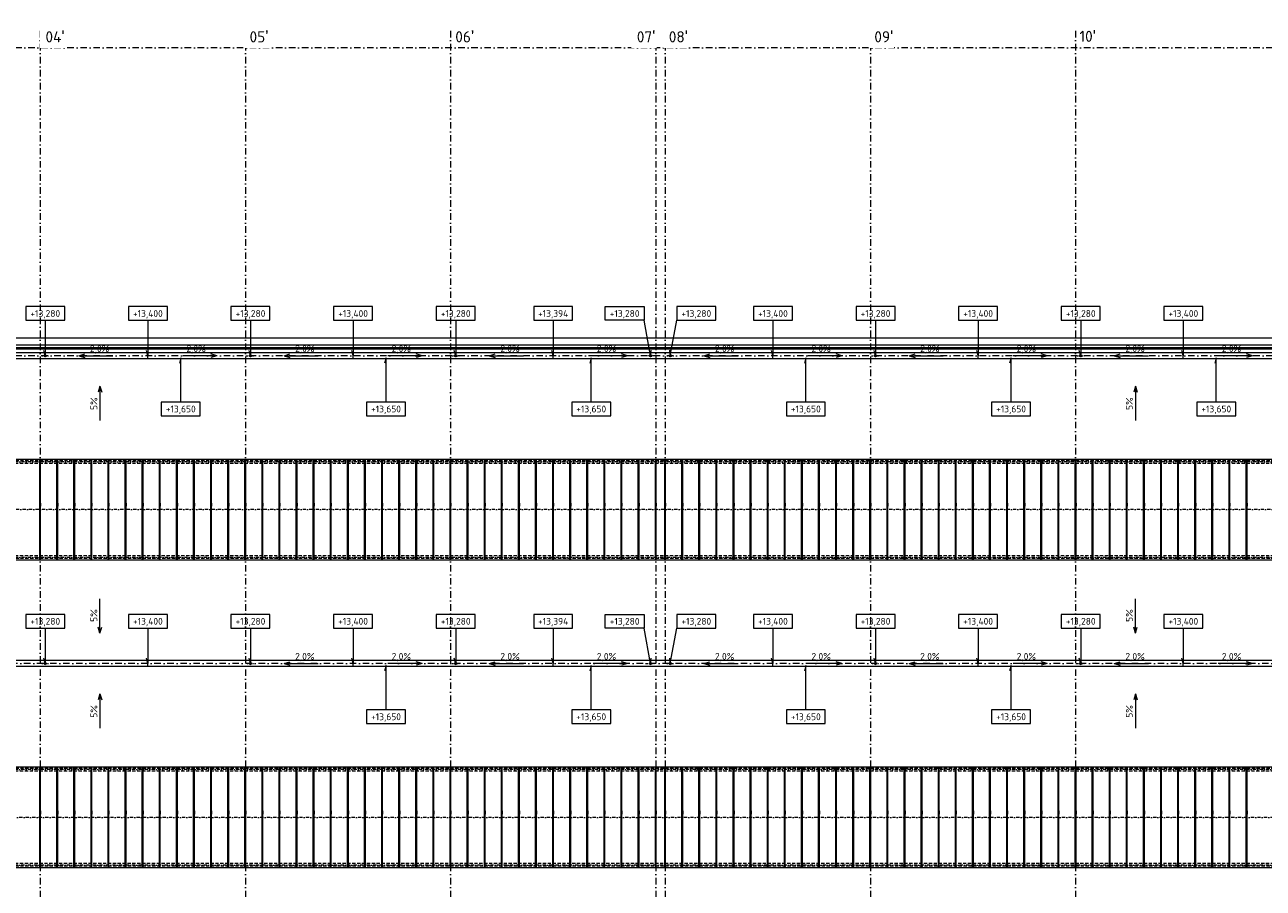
# Model space of a CAD drawing. Header units: millimetres. Extents: x -725694 to 4766210, y -2984614 to 2187451.
# Tile 254 of 256: x 41101 to 113522, y 200156 to 250655. Entities that reach past the tile are written whole.
import ezdxf
from ezdxf.enums import TextEntityAlignment as Align

# ---------------------------------------------------------------- set-up
doc = ezdxf.new("R2010")
doc.units = ezdxf.units.MM
for name, pattern in [('CENTERX2', [101.6, 63.5, -12.7, 12.7, -12.7]), ('DASHDOT', [25.4, 12.7, -6.35, 0, -6.35]), ('ČÁRKOVANÁ', [19.05, 12.7, -6.35])]:
    doc.linetypes.add(name, pattern=pattern)
for name, color, linetype, lineweight in [('A99_N_kce-pohl', 7, 'Continuous', 9), ('A99_N_koty-vysk', 7, 'Continuous', 9), ('A99_N_txt-popis-200', 7, 'Continuous', 5), ('A99_S_kce-pohl', 7, 'Continuous', 5), ('A99_S_osy', 7, 'CENTERX2', 5)]:
    doc.layers.add(name, color=color, linetype=linetype, lineweight=lineweight)
doc.styles.add('A99_kota', font='isocpeur.ttf', dxfattribs={"height": 2})
doc.styles.add('ad_popis 100', font='isocpeur.ttf', dxfattribs={"height": 200})

# ---------------------------------------------------------------- blocks, each defined once
blk = doc.blocks.new('*U156')
at = {"color": 0, "linetype": 'ByBlock'}
for p, q in [((5.7, -4), (5.7, -14.35)), ((5.7, -14.35), (5.29, -12.8))]:
    blk.add_line(p, q, dxfattribs=at)
blk.add_lwpolyline([(0, -4), (11.4, -4), (11.4, 0), (0, 0)], close=True, dxfattribs=at)
at = {"color": 0, "linetype": 'ByBlock', "style": 'A99_kota'}
for tag, p in [('VYSKA', (5.7, -2.24)), ('VYSKA_POPIS1', (5.7, -6.04)), ('VYSKA_POPIS2', (5.9, -9.54)), ('VYSKA_POPIS3', (5.9, -13.04))]:
    blk.add_attdef(tag, text='', height=2, dxfattribs=at).set_placement(p, align=Align.MIDDLE)
blk = doc.blocks.new('*U158')
at = {"color": 0, "linetype": 'ByBlock'}
for p, q in [((5.7, 12.98), (5.29, 11.43)), ((5.7, 0), (5.7, 12.98))]:
    blk.add_line(p, q, dxfattribs=at)
blk.add_lwpolyline([(0, -4), (11.4, -4), (11.4, 0), (0, 0)], close=True, dxfattribs=at)
at = {"color": 0, "linetype": 'ByBlock', "style": 'A99_kota'}
for tag, p in [('VYSKA', (5.7, -2.24)), ('VYSKA_POPIS1', (5.7, -6.04)), ('VYSKA_POPIS2', (5.9, -9.54)), ('VYSKA_POPIS3', (5.9, -13.04))]:
    blk.add_attdef(tag, text='', height=2, dxfattribs=at).set_placement(p, align=Align.MIDDLE)
blk = doc.blocks.new('*U161')
at = {"color": 0, "linetype": 'ByBlock'}
for q in [(0, -4), (-2.03, -12.76)]:
    blk.add_line((-1.9, -14.35), q, dxfattribs=at)
blk.add_lwpolyline([(0, -4), (11.4, -4), (11.4, 0), (0, 0)], close=True, dxfattribs=at)
at = {"color": 0, "linetype": 'ByBlock', "style": 'A99_kota'}
for tag, p in [('VYSKA', (5.7, -2.24)), ('VYSKA_POPIS1', (5.7, -6.04)), ('VYSKA_POPIS2', (5.9, -9.54)), ('VYSKA_POPIS3', (5.9, -13.04))]:
    blk.add_attdef(tag, text='', height=2, dxfattribs=at).set_placement(p, align=Align.MIDDLE)

msp = doc.modelspace()

# ---------------------------------------------------------------- linework, layer by layer
at = {"layer": 'A99_N_kce-pohl', "color": 7, "linetype": 'Continuous', "lineweight": 9}
for p, q in [((41975, 219345), (41975, 225255)), ((42025, 219345), (42025, 225255)), ((42975, 219345), (42975, 225255)), ((43025, 219345), (43025, 225255)), ((43975, 219345), (43975, 225255)), ((44025, 219345), (44025, 225255)), ((44975, 219345), (44975, 225255)), ((45025, 219345), (45025, 225255)), ((45975, 219345), (45975, 225255)), ((46025, 219345), (46025, 225255)), ((46975, 219345), (46975, 225255)), ((47025, 219345), (47025, 225255)), ((47975, 219345), (47975, 225255)), ((48025, 219345), (48025, 225255)), ((48975, 219345), (48975, 225255)), ((49025, 219345), (49025, 225255)), ((49975, 219345), (49975, 225255)), ((50025, 219345), (50025, 225255)), ((50975, 219345), (50975, 225255)), ((51025, 219345), (51025, 225255)), ((51975, 219345), (51975, 225255)), ((52025, 219345), (52025, 225255)), ((52975, 219345), (52975, 225255)), ((53025, 219345), (53025, 225255)), ((53975, 219345), (53975, 225255)), ((54025, 219345), (54025, 225255)), ((54975, 219345), (54975, 225255)), ((55025, 219345), (55025, 225255)), ((55975, 219345), (55975, 225255)), ((56025, 219345), (56025, 225255)), ((56975, 219345), (56975, 225255)), ((57025, 219345), (57025, 225255)), ((57975, 219345), (57975, 225255)), ((58025, 219345), (58025, 225255)), ((58975, 219345), (58975, 225255)), ((59025, 219345), (59025, 225255)), ((59975, 219345), (59975, 225255)), ((60025, 219345), (60025, 225255)), ((60975, 219345), (60975, 225255)), ((61025, 219345), (61025, 225255)), ((61975, 219345), (61975, 225255)), ((62025, 219345), (62025, 225255)), ((62975, 219345), (62975, 225255)), ((63025, 219345), (63025, 225255)), ((63975, 219345), (63975, 225255)), ((64025, 219345), (64025, 225255)), ((64975, 219345), (64975, 225255)), ((65025, 219345), (65025, 225255)), ((65975, 219345), (65975, 225255)), ((66025, 219345), (66025, 225255)), ((66975, 219345), (66975, 225255)), ((67025, 219345), (67025, 225255)), ((67975, 219345), (67975, 225255)), ((68025, 219345), (68025, 225255)), ((68975, 219345), (68975, 225255)), ((69025, 219345), (69025, 225255)), ((69975, 219345), (69975, 225255)), ((70025, 219345), (70025, 225255)), ((70975, 219345), (70975, 225255)), ((71025, 219345), (71025, 225255)), ((71975, 219345), (71975, 225255)), ((72025, 219345), (72025, 225255)), ((72975, 219345), (72975, 225255)), ((73025, 219345), (73025, 225255)), ((73975, 219345), (73975, 225255)), ((74025, 219345), (74025, 225255)), ((74975, 219345), (74975, 225255)), ((75025, 219345), (75025, 225255)), ((75975, 219345), (75975, 225255)), ((76025, 219345), (76025, 225255)), ((76975, 219345), (76975, 225255)), ((77025, 219345), (77025, 225255)), ((77975, 219345), (77975, 225255)), ((78025, 219345), (78025, 225255)), ((78525, 219345), (78525, 225255)), ((78575, 219345), (78575, 225255)), ((79525, 219345), (79525, 225255)), ((79575, 219345), (79575, 225255)), ((80525, 219345), (80525, 225255)), ((80575, 219345), (80575, 225255)), ((81525, 219345), (81525, 225255)), ((81575, 219345), (81575, 225255)), ((82525, 219345), (82525, 225255)), ((82575, 219345), (82575, 225255)), ((83525, 219345), (83525, 225255)), ((83575, 219345), (83575, 225255)), ((84525, 219345), (84525, 225255)), ((84575, 219345), (84575, 225255)), ((85525, 219345), (85525, 225255)), ((85575, 219345), (85575, 225255)), ((86525, 219345), (86525, 225255)), ((86575, 219345), (86575, 225255)), ((87525, 219345), (87525, 225255)), ((87575, 219345), (87575, 225255)), ((88525, 219345), (88525, 225255)), ((88575, 219345), (88575, 225255)), ((89525, 219345), (89525, 225255)), ((89575, 219345), (89575, 225255)), ((90525, 219345), (90525, 225255)), ((90575, 219345), (90575, 225255)), ((91525, 219345), (91525, 225255)), ((91575, 219345), (91575, 225255)), ((92525, 219345), (92525, 225255)), ((92575, 219345), (92575, 225255)), ((93525, 219345), (93525, 225255)), ((93575, 219345), (93575, 225255)), ((94525, 219345), (94525, 225255)), ((94575, 219345), (94575, 225255)), ((95525, 219345), (95525, 225255)), ((95575, 219345), (95575, 225255)), ((96525, 219345), (96525, 225255)), ((96575, 219345), (96575, 225255)), ((97525, 219345), (97525, 225255)), ((97575, 219345), (97575, 225255)), ((98525, 219345), (98525, 225255)), ((98575, 219345), (98575, 225255)), ((99525, 219345), (99525, 225255)), ((99575, 219345), (99575, 225255)), ((100525, 219345), (100525, 225255)), ((100575, 219345), (100575, 225255)), ((101525, 219345), (101525, 225255)), ((101575, 219345), (101575, 225255)), ((102525, 219345), (102525, 225255)), ((102575, 219345), (102575, 225255)), ((103525, 219345), (103525, 225255)), ((103575, 219345), (103575, 225255)), ((104525, 219345), (104525, 225255)), ((104575, 219345), (104575, 225255)), ((105525, 219345), (105525, 225255)), ((105575, 219345), (105575, 225255)), ((106525, 219345), (106525, 225255)), ((106575, 219345), (106575, 225255)), ((107525, 219345), (107525, 225255)), ((107575, 219345), (107575, 225255)), ((108525, 219345), (108525, 225255)), ((108575, 219345), (108575, 225255)), ((109525, 219345), (109525, 225255)), ((109575, 219345), (109575, 225255)), ((110525, 219345), (110525, 225255)), ((110575, 219345), (110575, 225255)), ((111525, 219345), (111525, 225255)), ((111575, 219345), (111575, 225255)), ((112525, 219345), (112525, 225255)), ((112575, 219345), (112575, 225255)), ((41975, 201345), (41975, 207255)), ((42025, 201345), (42025, 207255)), ((42975, 201345), (42975, 207255)), ((43025, 201345), (43025, 207255)), ((43975, 201345), (43975, 207255)), ((44025, 201345), (44025, 207255)), ((44975, 201345), (44975, 207255)), ((45025, 201345), (45025, 207255)), ((45975, 201345), (45975, 207255)), ((46025, 201345), (46025, 207255)), ((46975, 201345), (46975, 207255)), ((47025, 201345), (47025, 207255)), ((47975, 201345), (47975, 207255)), ((48025, 201345), (48025, 207255)), ((48975, 201345), (48975, 207255)), ((49025, 201345), (49025, 207255)), ((49975, 201345), (49975, 207255)), ((50025, 201345), (50025, 207255)), ((50975, 201345), (50975, 207255)), ((51025, 201345), (51025, 207255)), ((51975, 201345), (51975, 207255)), ((52025, 201345), (52025, 207255)), ((52975, 201345), (52975, 207255)), ((53025, 201345), (53025, 207255)), ((53975, 201345), (53975, 207255)), ((54025, 201345), (54025, 207255)), ((54975, 201345), (54975, 207255)), ((55025, 201345), (55025, 207255)), ((55975, 201345), (55975, 207255)), ((56025, 201345), (56025, 207255)), ((56975, 201345), (56975, 207255)), ((57025, 201345), (57025, 207255)), ((57975, 201345), (57975, 207255)), ((58025, 201345), (58025, 207255)), ((58975, 201345), (58975, 207255)), ((59025, 201345), (59025, 207255)), ((59975, 201345), (59975, 207255)), ((60025, 201345), (60025, 207255)), ((60975, 201345), (60975, 207255)), ((61025, 201345), (61025, 207255)), ((61975, 201345), (61975, 207255)), ((62025, 201345), (62025, 207255)), ((62975, 201345), (62975, 207255)), ((63025, 201345), (63025, 207255)), ((63975, 201345), (63975, 207255)), ((64025, 201345), (64025, 207255)), ((64975, 201345), (64975, 207255)), ((65025, 201345), (65025, 207255)), ((65975, 201345), (65975, 207255)), ((66025, 201345), (66025, 207255)), ((66975, 201345), (66975, 207255)), ((67025, 201345), (67025, 207255)), ((67975, 201345), (67975, 207255)), ((68025, 201345), (68025, 207255)), ((68975, 201345), (68975, 207255)), ((69025, 201345), (69025, 207255)), ((69975, 201345), (69975, 207255)), ((70025, 201345), (70025, 207255)), ((70975, 201345), (70975, 207255)), ((71025, 201345), (71025, 207255)), ((71975, 201345), (71975, 207255)), ((72025, 201345), (72025, 207255)), ((72975, 201345), (72975, 207255)), ((73025, 201345), (73025, 207255)), ((73975, 201345), (73975, 207255)), ((74025, 201345), (74025, 207255)), ((74975, 201345), (74975, 207255)), ((75025, 201345), (75025, 207255)), ((75975, 201345), (75975, 207255)), ((76025, 201345), (76025, 207255)), ((76975, 201345), (76975, 207255)), ((77025, 201345), (77025, 207255)), ((77975, 201345), (77975, 207255)), ((78025, 201345), (78025, 207255)), ((78525, 201345), (78525, 207255)), ((78575, 201345), (78575, 207255)), ((79525, 201345), (79525, 207255)), ((79575, 201345), (79575, 207255)), ((80525, 201345), (80525, 207255)), ((80575, 201345), (80575, 207255)), ((81525, 201345), (81525, 207255)), ((81575, 201345), (81575, 207255)), ((82525, 201345), (82525, 207255)), ((82575, 201345), (82575, 207255)), ((83525, 201345), (83525, 207255)), ((83575, 201345), (83575, 207255)), ((84525, 201345), (84525, 207255)), ((84575, 201345), (84575, 207255)), ((85525, 201345), (85525, 207255)), ((85575, 201345), (85575, 207255)), ((86525, 201345), (86525, 207255)), ((86575, 201345), (86575, 207255)), ((87525, 201345), (87525, 207255)), ((87575, 201345), (87575, 207255)), ((88525, 201345), (88525, 207255)), ((88575, 201345), (88575, 207255)), ((89525, 201345), (89525, 207255)), ((89575, 201345), (89575, 207255)), ((90525, 201345), (90525, 207255)), ((90575, 201345), (90575, 207255)), ((91525, 201345), (91525, 207255)), ((91575, 201345), (91575, 207255)), ((92525, 201345), (92525, 207255)), ((92575, 201345), (92575, 207255)), ((93525, 201345), (93525, 207255)), ((93575, 201345), (93575, 207255)), ((94525, 201345), (94525, 207255)), ((94575, 201345), (94575, 207255)), ((95525, 201345), (95525, 207255)), ((95575, 201345), (95575, 207255)), ((96525, 201345), (96525, 207255)), ((96575, 201345), (96575, 207255)), ((97525, 201345), (97525, 207255)), ((97575, 201345), (97575, 207255)), ((98525, 201345), (98525, 207255)), ((98575, 201345), (98575, 207255)), ((99525, 201345), (99525, 207255)), ((99575, 201345), (99575, 207255)), ((100525, 201345), (100525, 207255)), ((100575, 201345), (100575, 207255)), ((101525, 201345), (101525, 207255)), ((101575, 201345), (101575, 207255)), ((102525, 201345), (102525, 207255)), ((102575, 201345), (102575, 207255)), ((103525, 201345), (103525, 207255)), ((103575, 201345), (103575, 207255)), ((104525, 201345), (104525, 207255)), ((104575, 201345), (104575, 207255)), ((105525, 201345), (105525, 207255)), ((105575, 201345), (105575, 207255)), ((106525, 201345), (106525, 207255)), ((106575, 201345), (106575, 207255)), ((107525, 201345), (107525, 207255)), ((107575, 201345), (107575, 207255)), ((108525, 201345), (108525, 207255)), ((108575, 201345), (108575, 207255)), ((109525, 201345), (109525, 207255)), ((109575, 201345), (109575, 207255)), ((110525, 201345), (110525, 207255)), ((110575, 201345), (110575, 207255)), ((111525, 201345), (111525, 207255)), ((111575, 201345), (111575, 207255)), ((112525, 201345), (112525, 207255)), ((112575, 201345), (112575, 207255))]:
    msp.add_line(p, q, dxfattribs=at)
at = {"layer": 'A99_N_kce-pohl', "color": 7, "linetype": 'Continuous', "ltscale": 25}
for points in [[(138440, 231135), (138440, 231465), (6000, 231465), (6000, 231135)], [(150690, 213135), (150690, 213465), (6000, 213465), (6000, 213135)]]:
    msp.add_lwpolyline(points, close=True, dxfattribs=at)
at = {"layer": 'A99_N_kce-pohl', "color": 7, "linetype": 'DASHDOT', "lineweight": 5, "ltscale": 5}
for points in [[(42100, 231300), (42500, 231300)], [(42300, 231100), (42300, 231500)], [(54100, 231300), (54500, 231300)], [(54300, 231100), (54300, 231500)], [(66100, 231300), (66500, 231300)], [(66300, 231100), (66300, 231500)], [(77900, 231300), (77500, 231300)], [(77700, 231100), (77700, 231500)], [(78650, 231300), (79050, 231300)], [(78850, 231100), (78850, 231500)], [(90650, 231300), (91050, 231300)], [(90850, 231100), (90850, 231500)], [(102650, 231300), (103050, 231300)], [(102850, 231100), (102850, 231500)], [(42100, 213300), (42500, 213300)], [(42300, 213100), (42300, 213500)], [(54100, 213300), (54500, 213300)], [(54300, 213100), (54300, 213500)], [(66100, 213300), (66500, 213300)], [(66300, 213100), (66300, 213500)], [(77500, 213300), (77900, 213300)], [(77700, 213100), (77700, 213500)], [(78650, 213300), (79050, 213300)], [(78850, 213100), (78850, 213500)], [(90650, 213300), (91050, 213300)], [(90850, 213100), (90850, 213500)], [(102650, 213300), (103050, 213300)], [(102850, 213100), (102850, 213500)]]:
    msp.add_lwpolyline(points, dxfattribs=at)
at = {"layer": 'A99_N_kce-pohl', "color": 7, "linetype": 'Continuous', "lineweight": 5}
for points in [[(48300, 231135), (48300, 231465)], [(60300, 231135), (60300, 231465)], [(72000, 231135), (72000, 231465)], [(84850, 231135), (84850, 231465)], [(96850, 231135), (96850, 231465)], [(108850, 231135), (108850, 231465)], [(48300, 213135), (48300, 213465)], [(60300, 213135), (60300, 213465)], [(72000, 213135), (72000, 213465)], [(84850, 213135), (84850, 213465)], [(96850, 213135), (96850, 213465)], [(108850, 213135), (108850, 213465)]]:
    msp.add_lwpolyline(points, dxfattribs=at)
at = {"layer": 'A99_N_kce-pohl', "color": 7, "linetype": 'Continuous', "lineweight": 9}
for points in [[(11930, 225255), (132620, 225255), (132620, 219345), (11930, 219345)], [(11930, 207255), (144620, 207255), (144620, 201345), (11930, 201345)]]:
    msp.add_lwpolyline(points, close=True, dxfattribs=at)
at = {"layer": 'A99_N_kce-pohl', "color": 7, "linetype": 'ČÁRKOVANÁ', "lineweight": 9, "ltscale": 15}
for points in [[(132760, 225155), (11790, 225155)], [(132450, 225005.3), (12100, 225005.3)], [(132760, 219445), (11790, 219445)], [(132450, 219594.7), (12100, 219594.7)], [(144760, 207155), (11790, 207155)], [(144450, 207005.3), (12100, 207005.3)], [(144760, 201445), (11790, 201445)], [(144450, 201594.7), (12100, 201594.7)]]:
    msp.add_lwpolyline(points, dxfattribs=at)
at = {"layer": 'A99_N_kce-pohl', "color": 7, "linetype": 'Continuous', "lineweight": 9}
for points in [[(41975, 222675), (41975, 222495)], [(42025, 222675), (42025, 222495)], [(42975, 222675), (42975, 222495)], [(43025, 222675), (43025, 222495)], [(43975, 222675), (43975, 222495)], [(44025, 222675), (44025, 222495)], [(44975, 222675), (44975, 222495)], [(45025, 222675), (45025, 222495)], [(45975, 222675), (45975, 222495)], [(46025, 222675), (46025, 222495)], [(46975, 222675), (46975, 222495)], [(47025, 222675), (47025, 222495)], [(47975, 222675), (47975, 222495)], [(48025, 222675), (48025, 222495)], [(48975, 222675), (48975, 222495)], [(49025, 222675), (49025, 222495)], [(49975, 222675), (49975, 222495)], [(50025, 222675), (50025, 222495)], [(50975, 222675), (50975, 222495)], [(51025, 222675), (51025, 222495)], [(51975, 222675), (51975, 222495)], [(52025, 222675), (52025, 222495)], [(52975, 222675), (52975, 222495)], [(53025, 222675), (53025, 222495)], [(53975, 222675), (53975, 222495)], [(54025, 222675), (54025, 222495)], [(54975, 222675), (54975, 222495)], [(55025, 222675), (55025, 222495)], [(55975, 222675), (55975, 222495)], [(56025, 222675), (56025, 222495)], [(56975, 222675), (56975, 222495)], [(57025, 222675), (57025, 222495)], [(57975, 222675), (57975, 222495)], [(58025, 222675), (58025, 222495)], [(58975, 222675), (58975, 222495)], [(59025, 222675), (59025, 222495)], [(59975, 222675), (59975, 222495)], [(60025, 222675), (60025, 222495)], [(60975, 222675), (60975, 222495)], [(61025, 222675), (61025, 222495)], [(61975, 222675), (61975, 222495)], [(62025, 222675), (62025, 222495)], [(62975, 222675), (62975, 222495)], [(63025, 222675), (63025, 222495)], [(63975, 222675), (63975, 222495)], [(64025, 222675), (64025, 222495)], [(64975, 222675), (64975, 222495)], [(65025, 222675), (65025, 222495)], [(65975, 222675), (65975, 222495)], [(66025, 222675), (66025, 222495)], [(66975, 222675), (66975, 222495)], [(67025, 222675), (67025, 222495)], [(67975, 222675), (67975, 222495)], [(68025, 222675), (68025, 222495)], [(68975, 222675), (68975, 222495)], [(69025, 222675), (69025, 222495)], [(69975, 222675), (69975, 222495)], [(70025, 222675), (70025, 222495)], [(70975, 222675), (70975, 222495)], [(71025, 222675), (71025, 222495)], [(71975, 222675), (71975, 222495)], [(72025, 222675), (72025, 222495)], [(72975, 222675), (72975, 222495)], [(73025, 222675), (73025, 222495)], [(73975, 222675), (73975, 222495)], [(74025, 222675), (74025, 222495)], [(74975, 222675), (74975, 222495)], [(75025, 222675), (75025, 222495)], [(75975, 222675), (75975, 222495)], [(76025, 222675), (76025, 222495)], [(76975, 222675), (76975, 222495)], [(77025, 222675), (77025, 222495)], [(77975, 222675), (77975, 222495)], [(78025, 222675), (78025, 222495)], [(78525, 222675), (78525, 222495)], [(78575, 222675), (78575, 222495)], [(79525, 222675), (79525, 222495)], [(79575, 222675), (79575, 222495)], [(80525, 222675), (80525, 222495)], [(80575, 222675), (80575, 222495)], [(81525, 222675), (81525, 222495)], [(81575, 222675), (81575, 222495)], [(82525, 222675), (82525, 222495)], [(82575, 222675), (82575, 222495)], [(83525, 222675), (83525, 222495)], [(83575, 222675), (83575, 222495)], [(84525, 222675), (84525, 222495)], [(84575, 222675), (84575, 222495)], [(85525, 222675), (85525, 222495)], [(85575, 222675), (85575, 222495)], [(86525, 222675), (86525, 222495)], [(86575, 222675), (86575, 222495)], [(87525, 222675), (87525, 222495)], [(87575, 222675), (87575, 222495)], [(88525, 222675), (88525, 222495)], [(88575, 222675), (88575, 222495)], [(89525, 222675), (89525, 222495)], [(89575, 222675), (89575, 222495)], [(90525, 222675), (90525, 222495)], [(90575, 222675), (90575, 222495)], [(91525, 222675), (91525, 222495)], [(91575, 222675), (91575, 222495)], [(92525, 222675), (92525, 222495)], [(92575, 222675), (92575, 222495)], [(93525, 222675), (93525, 222495)], [(93575, 222675), (93575, 222495)], [(94525, 222675), (94525, 222495)], [(94575, 222675), (94575, 222495)], [(95525, 222675), (95525, 222495)], [(95575, 222675), (95575, 222495)], [(96525, 222675), (96525, 222495)], [(96575, 222675), (96575, 222495)], [(97525, 222675), (97525, 222495)], [(97575, 222675), (97575, 222495)], [(98525, 222675), (98525, 222495)], [(98575, 222675), (98575, 222495)], [(99525, 222675), (99525, 222495)], [(99575, 222675), (99575, 222495)], [(100525, 222675), (100525, 222495)], [(100575, 222675), (100575, 222495)], [(101525, 222675), (101525, 222495)], [(101575, 222675), (101575, 222495)], [(102525, 222675), (102525, 222495)], [(102575, 222675), (102575, 222495)], [(103525, 222675), (103525, 222495)], [(103575, 222675), (103575, 222495)], [(104525, 222675), (104525, 222495)], [(104575, 222675), (104575, 222495)], [(105525, 222675), (105525, 222495)], [(105575, 222675), (105575, 222495)], [(106525, 222675), (106525, 222495)], [(106575, 222675), (106575, 222495)], [(107525, 222675), (107525, 222495)], [(107575, 222675), (107575, 222495)], [(108525, 222675), (108525, 222495)], [(108575, 222675), (108575, 222495)], [(109525, 222675), (109525, 222495)], [(109575, 222675), (109575, 222495)], [(110525, 222675), (110525, 222495)], [(110575, 222675), (110575, 222495)], [(111525, 222675), (111525, 222495)], [(111575, 222675), (111575, 222495)], [(112525, 222675), (112525, 222495)], [(112575, 222675), (112575, 222495)], [(41975, 204675), (41975, 204495)], [(42025, 204675), (42025, 204495)], [(42975, 204675), (42975, 204495)], [(43025, 204675), (43025, 204495)], [(43975, 204675), (43975, 204495)], [(44025, 204675), (44025, 204495)], [(44975, 204675), (44975, 204495)], [(45025, 204675), (45025, 204495)], [(45975, 204675), (45975, 204495)], [(46025, 204675), (46025, 204495)], [(46975, 204675), (46975, 204495)], [(47025, 204675), (47025, 204495)], [(47975, 204675), (47975, 204495)], [(48025, 204675), (48025, 204495)], [(48975, 204675), (48975, 204495)], [(49025, 204675), (49025, 204495)], [(49975, 204675), (49975, 204495)], [(50025, 204675), (50025, 204495)], [(50975, 204675), (50975, 204495)], [(51025, 204675), (51025, 204495)], [(51975, 204675), (51975, 204495)], [(52025, 204675), (52025, 204495)], [(52975, 204675), (52975, 204495)], [(53025, 204675), (53025, 204495)], [(53975, 204675), (53975, 204495)], [(54025, 204675), (54025, 204495)], [(54975, 204675), (54975, 204495)], [(55025, 204675), (55025, 204495)], [(55975, 204675), (55975, 204495)], [(56025, 204675), (56025, 204495)], [(56975, 204675), (56975, 204495)], [(57025, 204675), (57025, 204495)], [(57975, 204675), (57975, 204495)], [(58025, 204675), (58025, 204495)], [(58975, 204675), (58975, 204495)], [(59025, 204675), (59025, 204495)], [(59975, 204675), (59975, 204495)], [(60025, 204675), (60025, 204495)], [(60975, 204675), (60975, 204495)], [(61025, 204675), (61025, 204495)], [(61975, 204675), (61975, 204495)], [(62025, 204675), (62025, 204495)], [(62975, 204675), (62975, 204495)], [(63025, 204675), (63025, 204495)], [(63975, 204675), (63975, 204495)], [(64025, 204675), (64025, 204495)], [(64975, 204675), (64975, 204495)], [(65025, 204675), (65025, 204495)], [(65975, 204675), (65975, 204495)], [(66025, 204675), (66025, 204495)], [(66975, 204675), (66975, 204495)], [(67025, 204675), (67025, 204495)], [(67975, 204675), (67975, 204495)], [(68025, 204675), (68025, 204495)], [(68975, 204675), (68975, 204495)], [(69025, 204675), (69025, 204495)], [(69975, 204675), (69975, 204495)], [(70025, 204675), (70025, 204495)], [(70975, 204675), (70975, 204495)], [(71025, 204675), (71025, 204495)], [(71975, 204675), (71975, 204495)], [(72025, 204675), (72025, 204495)], [(72975, 204675), (72975, 204495)], [(73025, 204675), (73025, 204495)], [(73975, 204675), (73975, 204495)], [(74025, 204675), (74025, 204495)], [(74975, 204675), (74975, 204495)], [(75025, 204675), (75025, 204495)], [(75975, 204675), (75975, 204495)], [(76025, 204675), (76025, 204495)], [(76975, 204675), (76975, 204495)], [(77025, 204675), (77025, 204495)], [(77975, 204675), (77975, 204495)], [(78025, 204675), (78025, 204495)], [(78525, 204675), (78525, 204495)], [(78575, 204675), (78575, 204495)], [(79525, 204675), (79525, 204495)], [(79575, 204675), (79575, 204495)], [(80525, 204675), (80525, 204495)], [(80575, 204675), (80575, 204495)], [(81525, 204675), (81525, 204495)], [(81575, 204675), (81575, 204495)], [(82525, 204675), (82525, 204495)], [(82575, 204675), (82575, 204495)], [(83525, 204675), (83525, 204495)], [(83575, 204675), (83575, 204495)], [(84525, 204675), (84525, 204495)], [(84575, 204675), (84575, 204495)], [(85525, 204675), (85525, 204495)], [(85575, 204675), (85575, 204495)], [(86525, 204675), (86525, 204495)], [(86575, 204675), (86575, 204495)], [(87525, 204675), (87525, 204495)], [(87575, 204675), (87575, 204495)], [(88525, 204675), (88525, 204495)], [(88575, 204675), (88575, 204495)], [(89525, 204675), (89525, 204495)], [(89575, 204675), (89575, 204495)], [(90525, 204675), (90525, 204495)], [(90575, 204675), (90575, 204495)], [(91525, 204675), (91525, 204495)], [(91575, 204675), (91575, 204495)], [(92525, 204675), (92525, 204495)], [(92575, 204675), (92575, 204495)], [(93525, 204675), (93525, 204495)], [(93575, 204675), (93575, 204495)], [(94525, 204675), (94525, 204495)], [(94575, 204675), (94575, 204495)], [(95525, 204675), (95525, 204495)], [(95575, 204675), (95575, 204495)], [(96525, 204675), (96525, 204495)], [(96575, 204675), (96575, 204495)], [(97525, 204675), (97525, 204495)], [(97575, 204675), (97575, 204495)], [(98525, 204675), (98525, 204495)], [(98575, 204675), (98575, 204495)], [(99525, 204675), (99525, 204495)], [(99575, 204675), (99575, 204495)], [(100525, 204675), (100525, 204495)], [(100575, 204675), (100575, 204495)], [(101525, 204675), (101525, 204495)], [(101575, 204675), (101575, 204495)], [(102525, 204675), (102525, 204495)], [(102575, 204675), (102575, 204495)], [(103525, 204675), (103525, 204495)], [(103575, 204675), (103575, 204495)], [(104525, 204675), (104525, 204495)], [(104575, 204675), (104575, 204495)], [(105525, 204675), (105525, 204495)], [(105575, 204675), (105575, 204495)], [(106525, 204675), (106525, 204495)], [(106575, 204675), (106575, 204495)], [(107525, 204675), (107525, 204495)], [(107575, 204675), (107575, 204495)], [(108525, 204675), (108525, 204495)], [(108575, 204675), (108575, 204495)], [(109525, 204675), (109525, 204495)], [(109575, 204675), (109575, 204495)], [(110525, 204675), (110525, 204495)], [(110575, 204675), (110575, 204495)], [(111525, 204675), (111525, 204495)], [(111575, 204675), (111575, 204495)], [(112525, 204675), (112525, 204495)], [(112575, 204675), (112575, 204495)]]:
    msp.add_lwpolyline(points, dxfattribs=at)
at = {"layer": 'A99_N_kce-pohl', "color": 7, "linetype": 'Continuous'}
for centre in [(42300, 231300), (54300, 231300), (66300, 231300), (77700, 231300), (78850, 231300), (90850, 231300), (102850, 231300), (42300, 213300), (54300, 213300), (66300, 213300), (77700, 213300), (78850, 213300), (90850, 213300), (102850, 213300)]:
    msp.add_circle(centre, 60, dxfattribs=at)
at = {"layer": 'A99_N_koty-vysk', "color": 7}
for points in [[(44260, 231300), (44610, 231400)], [(44260, 231300), (46260, 231300)], [(44260, 231300), (44610, 231200)], [(52340, 231300), (50340, 231300)], [(52340, 231300), (51990, 231400)], [(52340, 231300), (51990, 231200)], [(56260, 231300), (56610, 231400)], [(56260, 231300), (58260, 231300)], [(56260, 231300), (56610, 231200)], [(64340, 231300), (62340, 231300)], [(64340, 231300), (63990, 231400)], [(64340, 231300), (63990, 231200)], [(68260, 231300), (68610, 231400)], [(68260, 231300), (70260, 231300)], [(68260, 231300), (68610, 231200)], [(76340, 231300), (74340, 231300)], [(76340, 231300), (75990, 231400)], [(76340, 231300), (75990, 231200)], [(80810, 231300), (81160, 231400)], [(80810, 231300), (82810, 231300)], [(80810, 231300), (81160, 231200)], [(88890, 231300), (86890, 231300)], [(88890, 231300), (88540, 231400)], [(88890, 231300), (88540, 231200)], [(92810, 231300), (93160, 231400)], [(92810, 231300), (94810, 231300)], [(92810, 231300), (93160, 231200)], [(100890, 231300), (98890, 231300)], [(100890, 231300), (100540, 231400)], [(100890, 231300), (100540, 231200)], [(104810, 231300), (105160, 231400)], [(104810, 231300), (106810, 231300)], [(104810, 231300), (105160, 231200)], [(112890, 231300), (110890, 231300)], [(112890, 231300), (112540, 231400)], [(112890, 231300), (112540, 231200)], [(45500, 229518), (45400, 229168)], [(45500, 229518), (45500, 227518)], [(45500, 229518), (45600, 229168)], [(106050, 229518), (105950, 229168)], [(106050, 229518), (106050, 227518)], [(106050, 229518), (106150, 229168)], [(45500, 215082), (45500, 217082)], [(106050, 215082), (106050, 217082)], [(45500, 215082), (45400, 215432)], [(45500, 215082), (45600, 215432)], [(106050, 215082), (105950, 215432)], [(106050, 215082), (106150, 215432)], [(56260, 213300), (56610, 213400)], [(56260, 213300), (58260, 213300)], [(56260, 213300), (56610, 213200)], [(64340, 213300), (62340, 213300)], [(64340, 213300), (63990, 213400)], [(64340, 213300), (63990, 213200)], [(68260, 213300), (68610, 213400)], [(68260, 213300), (70260, 213300)], [(68260, 213300), (68610, 213200)], [(76340, 213300), (74340, 213300)], [(76340, 213300), (75990, 213400)], [(76340, 213300), (75990, 213200)], [(80810, 213300), (81160, 213400)], [(80810, 213300), (82810, 213300)], [(80810, 213300), (81160, 213200)], [(88890, 213300), (86890, 213300)], [(88890, 213300), (88540, 213400)], [(88890, 213300), (88540, 213200)], [(92810, 213300), (93160, 213400)], [(92810, 213300), (94810, 213300)], [(92810, 213300), (93160, 213200)], [(100890, 213300), (98890, 213300)], [(100890, 213300), (100540, 213400)], [(100890, 213300), (100540, 213200)], [(104810, 213300), (105160, 213400)], [(104810, 213300), (106810, 213300)], [(104810, 213300), (105160, 213200)], [(112890, 213300), (110890, 213300)], [(112890, 213300), (112540, 213400)], [(112890, 213300), (112540, 213200)], [(45500, 211518), (45400, 211168)], [(45500, 211518), (45500, 209518)], [(45500, 211518), (45600, 211168)], [(106050, 211518), (105950, 211168)], [(106050, 211518), (106050, 209518)], [(106050, 211518), (106150, 211168)]]:
    msp.add_lwpolyline(points, dxfattribs=at)
at = {"layer": 'A99_S_kce-pohl', "color": 7, "linetype": 'Continuous', "ltscale": 25}
for p, q in [((6000, 232355.1), (138440, 232355.1)), ((6000, 231945.1), (138440, 231945.1))]:
    msp.add_line(p, q, dxfattribs=at)
msp.add_lwpolyline([(5860, 231775), (138440, 231775), (138440, 231675), (5860, 231675)], close=True, dxfattribs=at)
at = {"layer": 'A99_S_osy', "color": 7, "linetype": 'DASHDOT', "lineweight": 5, "ltscale": 10}
for p, q in [((43000, 219345), (43000, 225255)), ((44000, 219345), (44000, 225255)), ((45000, 219345), (45000, 225255)), ((46000, 219345), (46000, 225255)), ((47000, 219345), (47000, 225255)), ((48000, 219345), (48000, 225255)), ((49000, 219345), (49000, 225255)), ((50000, 219345), (50000, 225255)), ((51000, 219345), (51000, 225255)), ((52000, 219345), (52000, 225255)), ((53000, 219345), (53000, 225255)), ((55000, 219345), (55000, 225255)), ((56000, 219345), (56000, 225255)), ((57000, 219345), (57000, 225255)), ((58000, 219345), (58000, 225255)), ((59000, 219345), (59000, 225255)), ((60000, 219345), (60000, 225255)), ((61000, 219345), (61000, 225255)), ((62000, 219345), (62000, 225255)), ((63000, 219345), (63000, 225255)), ((64000, 219345), (64000, 225255)), ((65000, 219345), (65000, 225255)), ((67000, 219345), (67000, 225255)), ((68000, 219345), (68000, 225255)), ((69000, 219345), (69000, 225255)), ((70000, 219345), (70000, 225255)), ((71000, 219345), (71000, 225255)), ((72000, 219345), (72000, 225255)), ((73000, 219345), (73000, 225255)), ((74000, 219345), (74000, 225255)), ((75000, 219345), (75000, 225255)), ((76000, 219345), (76000, 225255)), ((77000, 219345), (77000, 225255)), ((79550, 219345), (79550, 225255)), ((80550, 219345), (80550, 225255)), ((81550, 219345), (81550, 225255)), ((82550, 219345), (82550, 225255)), ((83550, 219345), (83550, 225255)), ((84550, 219345), (84550, 225255)), ((85550, 219345), (85550, 225255)), ((86550, 219345), (86550, 225255)), ((87550, 219345), (87550, 225255)), ((88550, 219345), (88550, 225255)), ((89550, 219345), (89550, 225255)), ((91550, 219345), (91550, 225255)), ((92550, 219345), (92550, 225255)), ((93550, 219345), (93550, 225255)), ((94550, 219345), (94550, 225255)), ((95550, 219345), (95550, 225255)), ((96550, 219345), (96550, 225255)), ((97550, 219345), (97550, 225255)), ((98550, 219345), (98550, 225255)), ((99550, 219345), (99550, 225255)), ((100550, 219345), (100550, 225255)), ((101550, 219345), (101550, 225255)), ((103550, 219345), (103550, 225255)), ((104550, 219345), (104550, 225255)), ((105550, 219345), (105550, 225255)), ((106550, 219345), (106550, 225255)), ((107550, 219345), (107550, 225255)), ((108550, 219345), (108550, 225255)), ((109550, 219345), (109550, 225255)), ((110550, 219345), (110550, 225255)), ((111550, 219345), (111550, 225255)), ((112550, 219345), (112550, 225255)), ((43000, 201345), (43000, 207255)), ((44000, 201345), (44000, 207255)), ((45000, 201345), (45000, 207255)), ((46000, 201345), (46000, 207255)), ((47000, 201345), (47000, 207255)), ((48000, 201345), (48000, 207255)), ((49000, 201345), (49000, 207255)), ((50000, 201345), (50000, 207255)), ((51000, 201345), (51000, 207255)), ((52000, 201345), (52000, 207255)), ((53000, 201345), (53000, 207255)), ((55000, 201345), (55000, 207255)), ((56000, 201345), (56000, 207255)), ((57000, 201345), (57000, 207255)), ((58000, 201345), (58000, 207255)), ((59000, 201345), (59000, 207255)), ((60000, 201345), (60000, 207255)), ((61000, 201345), (61000, 207255)), ((62000, 201345), (62000, 207255)), ((63000, 201345), (63000, 207255)), ((64000, 201345), (64000, 207255)), ((65000, 201345), (65000, 207255)), ((67000, 201345), (67000, 207255)), ((68000, 201345), (68000, 207255)), ((69000, 201345), (69000, 207255)), ((70000, 201345), (70000, 207255)), ((71000, 201345), (71000, 207255)), ((72000, 201345), (72000, 207255)), ((73000, 201345), (73000, 207255)), ((74000, 201345), (74000, 207255)), ((75000, 201345), (75000, 207255)), ((76000, 201345), (76000, 207255)), ((77000, 201345), (77000, 207255)), ((79550, 201345), (79550, 207255)), ((80550, 201345), (80550, 207255)), ((81550, 201345), (81550, 207255)), ((82550, 201345), (82550, 207255)), ((83550, 201345), (83550, 207255)), ((84550, 201345), (84550, 207255)), ((85550, 201345), (85550, 207255)), ((86550, 201345), (86550, 207255)), ((87550, 201345), (87550, 207255)), ((88550, 201345), (88550, 207255)), ((89550, 201345), (89550, 207255)), ((91550, 201345), (91550, 207255)), ((92550, 201345), (92550, 207255)), ((93550, 201345), (93550, 207255)), ((94550, 201345), (94550, 207255)), ((95550, 201345), (95550, 207255)), ((96550, 201345), (96550, 207255)), ((97550, 201345), (97550, 207255)), ((98550, 201345), (98550, 207255)), ((99550, 201345), (99550, 207255)), ((100550, 201345), (100550, 207255)), ((101550, 201345), (101550, 207255)), ((103550, 201345), (103550, 207255)), ((104550, 201345), (104550, 207255)), ((105550, 201345), (105550, 207255)), ((106550, 201345), (106550, 207255)), ((107550, 201345), (107550, 207255)), ((108550, 201345), (108550, 207255)), ((109550, 201345), (109550, 207255)), ((110550, 201345), (110550, 207255)), ((111550, 201345), (111550, 207255)), ((112550, 201345), (112550, 207255))]:
    msp.add_line(p, q, dxfattribs=at)
at = {"layer": 'A99_S_osy', "color": 7, "linetype": 'DASHDOT', "lineweight": 5, "ltscale": 30}
for points in [[(42000, 250300), (42000, 146890)], [(54000, 250300), (54000, 146890)], [(66000, 250300), (66000, 146890)], [(78000, 250300), (78000, 146890)], [(78550, 250300), (78550, 146890)], [(90550, 250300), (90550, 146890)], [(102550, 250300), (102550, 146890)], [(152950, 249300), (4375, 249300)], [(152950, 231300), (4375, 231300)], [(179375, 213300), (4375, 213300)]]:
    msp.add_lwpolyline(points, dxfattribs=at)
at = {"layer": 'A99_S_osy', "color": 7, "linetype": 'DASHDOT', "lineweight": 5, "ltscale": 15}
for points in [[(132940, 225095), (11865, 225095)], [(132620, 222300), (11930, 222300)], [(132940, 219505), (11865, 219505)], [(144740, 207095), (11865, 207095)], [(144620, 204300), (11930, 204300)], [(144740, 201505), (11865, 201505)]]:
    msp.add_lwpolyline(points, dxfattribs=at)

# ---------------------------------------------------------------- block references
at = {"layer": 'A99_N_koty-vysk', "color": 7, "xscale": 200, "yscale": 200, "zscale": 200}
for name, p, values in [('*U156', (41160, 234170), {'VYSKA': '+13,280'}), ('*U156', (47160, 234170), {'VYSKA': '+13,400'}), ('*U156', (53160, 234170), {'VYSKA': '+13,280'}), ('*U156', (59160, 234170), {'VYSKA': '+13,400'}), ('*U156', (65160, 234170), {'VYSKA': '+13,280'}), ('*U156', (70860, 234170), {'VYSKA': '+13,394'}), ('*U161', (79230, 234170), {'VYSKA': '+13,280'}), ('*U156', (83710, 234170), {'VYSKA': '+13,400'}), ('*U156', (89710, 234170), {'VYSKA': '+13,280'}), ('*U156', (95710, 234170), {'VYSKA': '+13,400'}), ('*U156', (101710, 234170), {'VYSKA': '+13,280'}), ('*U156', (107710, 234170), {'VYSKA': '+13,400'}), ('*U158', (49085, 228585), {'VYSKA': '+13,650'}), ('*U158', (61085, 228585), {'VYSKA': '+13,650'}), ('*U158', (73085, 228585), {'VYSKA': '+13,650'}), ('*U158', (85635, 228585), {'VYSKA': '+13,650'}), ('*U158', (97635, 228585), {'VYSKA': '+13,650'}), ('*U158', (109635, 228585), {'VYSKA': '+13,650'}), ('*U156', (41160, 216170), {'VYSKA': '+13,280'}), ('*U156', (47160, 216170), {'VYSKA': '+13,400'}), ('*U156', (53160, 216170), {'VYSKA': '+13,280'}), ('*U156', (59160, 216170), {'VYSKA': '+13,400'}), ('*U156', (65160, 216170), {'VYSKA': '+13,280'}), ('*U156', (70860, 216170), {'VYSKA': '+13,394'}), ('*U161', (79230, 216170), {'VYSKA': '+13,280'}), ('*U156', (83710, 216170), {'VYSKA': '+13,400'}), ('*U156', (89710, 216170), {'VYSKA': '+13,280'}), ('*U156', (95710, 216170), {'VYSKA': '+13,400'}), ('*U156', (101710, 216170), {'VYSKA': '+13,280'}), ('*U156', (107710, 216170), {'VYSKA': '+13,400'}), ('*U158', (61085, 210585), {'VYSKA': '+13,650'}), ('*U158', (73085, 210585), {'VYSKA': '+13,650'}), ('*U158', (85635, 210585), {'VYSKA': '+13,650'}), ('*U158', (97635, 210585), {'VYSKA': '+13,650'})]:
    msp.add_blockref(name, p, dxfattribs=at).add_auto_attribs(values)
at = {"layer": 'A99_N_koty-vysk', "color": 7}
ref = msp.add_blockref('*U161', (77320, 234170), dxfattribs=dict(at, xscale=-200, yscale=200, zscale=200))
ref.add_attrib('VYSKA', '+13,280', dxfattribs={"layer": '0', "color": 0, "linetype": 'ByBlock', "height": 400, "style": 'A99_kota'}).set_placement((76180, 233721.8), align=Align.MIDDLE)
ref = msp.add_blockref('*U161', (77320, 216170), dxfattribs=dict(at, xscale=-200, yscale=200, zscale=200))
ref.add_attrib('VYSKA', '+13,280', dxfattribs={"layer": '0', "color": 0, "linetype": 'ByBlock', "height": 400, "style": 'A99_kota'}).set_placement((76180, 215721.8), align=Align.MIDDLE)

# ---------------------------------------------------------------- texts
at = {"layer": 'A99_N_koty-vysk', "color": 7, "char_height": 400, "style": 'ad_popis 100'}
for insert, attachment_point in [((44913, 231915), 1), ((51687, 231915), 3), ((56913, 231915), 1), ((63687, 231915), 3), ((68913, 231915), 1), ((75687, 231915), 3), ((81463, 231915), 1), ((88237, 231915), 3), ((93463, 231915), 1), ((100237, 231915), 3), ((105463, 231915), 1), ((112237, 231915), 3), ((56913, 213915), 1), ((63687, 213915), 3), ((68913, 213915), 1), ((75687, 213915), 3), ((81463, 213915), 1), ((88237, 213915), 3), ((93463, 213915), 1), ((100237, 213915), 3), ((105463, 213915), 1), ((112237, 213915), 3)]:
    msp.add_mtext_dynamic_manual_height_columns('2,0%', width=673.852, gutter_width=2000, heights=[0], dxfattribs=dict(at, insert=insert, attachment_point=attachment_point))
at = {"layer": 'A99_N_koty-vysk', "color": 7, "char_height": 400, "rotation": 90, "style": 'ad_popis 100'}
for insert, attachment_point in [((44942.7, 228865), 3), ((105492.7, 228865), 3), ((44942.7, 215735), 1), ((105492.7, 215735), 1), ((44942.7, 210865), 3), ((105492.7, 210865), 3)]:
    msp.add_mtext_dynamic_manual_height_columns('5%', width=140, gutter_width=2000, heights=[0], dxfattribs=dict(at, insert=insert, attachment_point=attachment_point))
at = {"layer": 'A99_N_txt-popis-200', "color": 7, "lineweight": 0, "char_height": 650, "attachment_point": 1, "style": 'ad_popis 100'}
for s, insert in [("06{\\fArial|b0|i0|c238|p34;\\H1.08333x;'}", (66275, 250330)), ("10{\\fArial|b0|i0|c238|p34;\\H1.08333x;'}", (102780, 250358.5))]:
    msp.add_mtext_dynamic_manual_height_columns(s, width=832.5, gutter_width=1000, heights=[0], dxfattribs=dict(at, insert=insert))

# ---------------------------------------------------------------- next in the draw order: texts
at = {"layer": 'A99_N_txt-popis-200', "color": 7, "lineweight": 0, "char_height": 650, "attachment_point": 1, "style": 'ad_popis 100', "bg_fill": 2}
for s, insert in [("04{\\fArial|b0|i0|c238|p34;\\H1.08333x;'}", (42310, 250330)), ("05{\\fArial|b0|i0|c238|p34;\\H1.08333x;'}", (54245.1, 250330)), ("07{\\fArial|b0|i0|c238|p34;\\H1.08333x;'}", (76890, 250330)), ("08{\\fArial|b0|i0|c238|p34;\\H1.08333x;'}", (78760, 250330)), ("09{\\fArial|b0|i0|c238|p34;\\H1.08333x;'}", (90780, 250330))]:
    msp.add_mtext_dynamic_manual_height_columns(s, width=832.5, gutter_width=1000, heights=[0], dxfattribs=dict(at, insert=insert))

doc.saveas('drawing.dxf')
